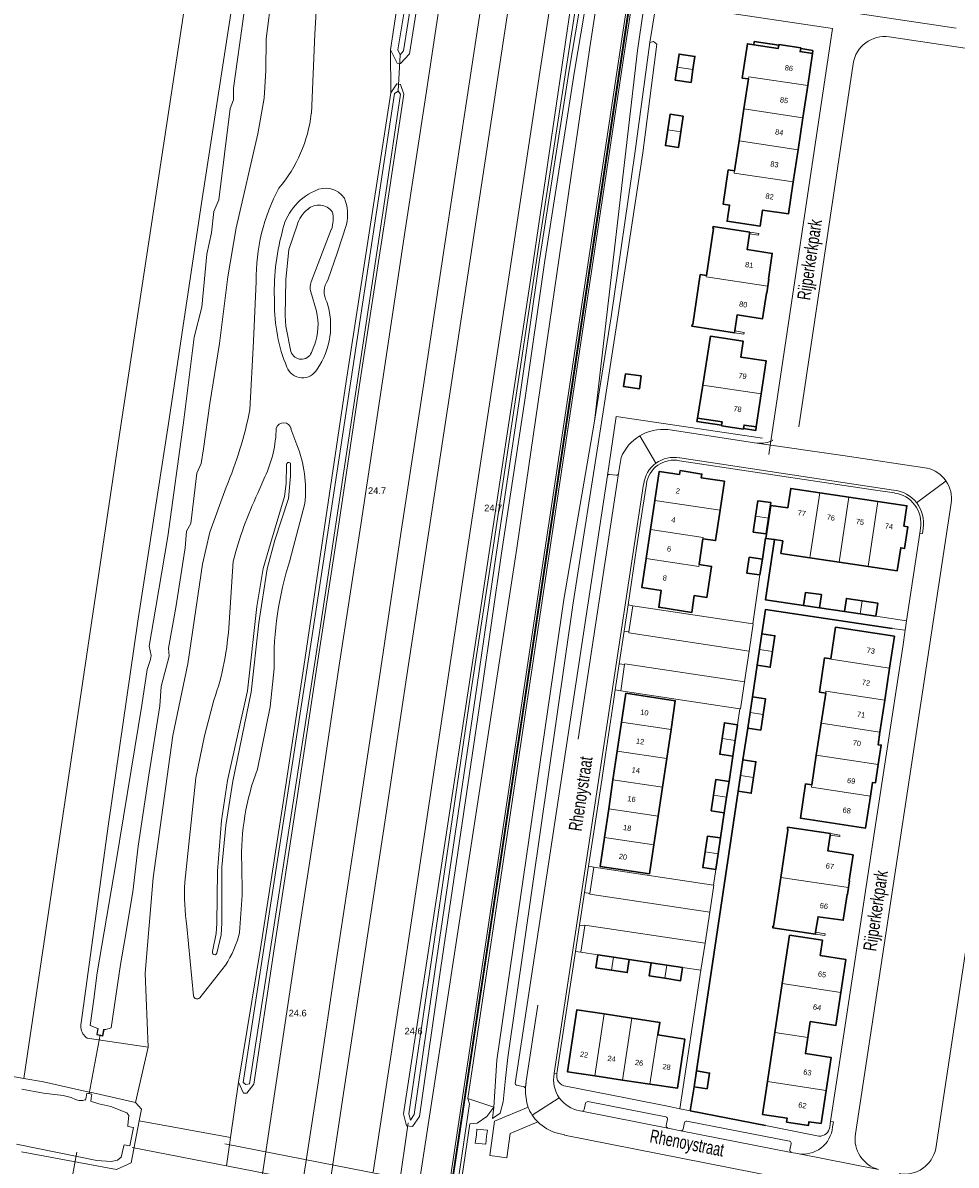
# Model space of a CAD drawing. Header units: metres. Extents: x 120324 to 133000, y 395500 to 402438.
# Tile 47 of 95: x 126248 to 126424, y 399653 to 399868. Entities that reach past the tile are written whole.
import ezdxf

# ---------------------------------------------------------------- set-up
doc = ezdxf.new("R2010")
doc.units = ezdxf.units.M
doc.linetypes.add('DGN1', pattern=[76.057638, 0, -76.057638])
doc.linetypes.add('DGN2', pattern=[101.410184, 50.705092, -50.705092])
for name, color, linetype, lineweight, true_color in [('gg-afsc-erfafscheiding', 7, 'Continuous', 0, 0x00ff32), ('gg-afsc-geluidsscherm', 7, 'Continuous', 13, 0x967800), ('gg-afsc-hekwerk', 7, 'Continuous', 30, 0x00d228), ('gg-afsc-muur', 7, 'Continuous', 13, 0xffc800), ('gg-bbg-lage trafo', 7, 'Continuous', 13, 0xff5000), ('gg-bbg-tussenscheiding', 7, 'Continuous', 0, 0x967800), ('gg-knt-BGT kruinlijn', 7, 'Continuous', 0, 0x787878), ('gg-kntw-bovenkant insteek waterloop', 7, 'Continuous', 0, 0xa0a0ff), ('gg-kntw-waterlijn', 7, 'Continuous', 0, 0xaaebff), ('gg-kwrk-duiker nz buis', 7, 'DGN2', 0, 0x969696), ('gg-kwrk-duiker nz vlak', 7, 'DGN2', 0, 0x969696), ('gg-kwrk-uitstroombak niveau min 01', 7, 'Continuous', 0, 0x477c96), ('gt-grn-groengrens', 7, 'Continuous', 0, 0x96c800), ('gt-grn-weggrens', 7, 'Continuous', 0, 0x787878), ('gx-grn-maaiveld', 7, 'Continuous', 0, 0xb88d57)]:
    doc.layers.add(name, color=color, linetype=linetype, lineweight=lineweight, true_color=true_color)
for name, color, linetype, lineweight in [('gg-anno-huisnummerreeks BGT', 7, 'Continuous', 13), ('gg-anno-openbare ruimte label', 7, 'Continuous', 13), ('gg-bbg-bijgebouw', 1, 'Continuous', 30), ('gg-bbg-hoofdgebouw', 1, 'Continuous', 30), ('gg-bbg-onder overbouw', 1, 'Continuous', 30), ('gg-bbg-pand overbouw', 1, 'DGN2', 30), ('gg-knt-bovenkant onderkant talud', 7, 'Continuous', 0), ('gg-knt-plantopografie kant verharding', 6, 'Continuous', 0), ('gg-knt-verharding', 7, 'Continuous', 0), ('gg-knt-verharding nz', 7, 'DGN2', 0), ('gt-anno-nummer hm paal', 7, 'Continuous', 0), ('gt-grn-vlakafsluiter', 6, 'DGN1', 0)]:
    doc.layers.add(name, color=color, linetype=linetype, lineweight=lineweight)
doc.styles.add('StyleArial', font='arial.ttf')

msp = doc.modelspace()

# ---------------------------------------------------------------- linework, layer by layer
at = {"layer": 'gg-afsc-erfafscheiding'}
for p, q in [((126362.4, 399758.48), (126363.3, 399758.33)), ((126359.97, 399742.46), (126361.03, 399742.31)), ((126354.93, 399709.21), (126355.93, 399709.05)), ((126353.5, 399693.02), (126352.49, 399693.17))]:
    msp.add_line(p, q, dxfattribs=at)
at = {"layer": 'gg-afsc-geluidsscherm', "flags": 128}
for points in [[(126433.52, 399396.19), (126294.27, 399417.89), (126294.31, 399418.57), (126384.69, 400018.49), (126392.39, 400081.87), (126401.39, 400173.18), (126405.81, 400237.07), (126415.18, 400254.39), (126416.93, 400270.19), (126421.51, 400378.06), (126422.45, 400394.05), (126423.96, 400411.15), (126518.09, 400411.48), (126520.28, 400409.53)], [(126433.52, 399396.19), (126433.54, 399396.34), (126294.44, 399418.02), (126294.46, 399418.55), (126384.84, 400018.47), (126392.54, 400081.86), (126401.54, 400173.16), (126405.96, 400237.06), (126415.32, 400254.32), (126417.08, 400270.17), (126421.65, 400378.05), (126422.6, 400394.04), (126424.1, 400410.99), (126518.09, 400411.33), (126520.28, 400409.37)]]:
    msp.add_lwpolyline(points, dxfattribs=at)
at = {"layer": 'gg-afsc-hekwerk'}
for p, q in [((126403.21, 399757.25), (126398.48, 399757.95)), ((126385.86, 399741.16), (126386.76, 399747.12)), ((126384.06, 399729.29), (126384.96, 399735.23)), ((126382.14, 399729.98), (126381.44, 399725.23)), ((126383.16, 399723.35), (126375.28, 399670.62)), ((126380.55, 399719.3), (126379.84, 399714.55)), ((126366.76, 399691.02), (126362.62, 399691.63)), ((126374.85, 399667.65), (126374.14, 399663.1)), ((126374.14, 399663.1), (126388.34, 399660.34))]:
    msp.add_line(p, q, dxfattribs=at)
at = {"layer": 'gg-afsc-hekwerk', "flags": 128}
for points in [[(126388.4, 399771.05), (126388.3, 399771.07), (126387.73, 399767.13)], [(126395.5, 399758.41), (126388.33, 399759.45), (126390.05, 399770.8)], [(126387.65, 399753.05), (126388.34, 399757.65), (126412.2, 399754.05)]]:
    msp.add_lwpolyline(points, dxfattribs=at)
at = {"layer": 'gg-afsc-muur', "flags": 128}
for points in [[(126385.35, 399828.79), (126387.04, 399828.53), (126387, 399828.22), (126385.3, 399828.48)], [(126382.49, 399809.83), (126384.24, 399809.57), (126384.29, 399809.89), (126382.55, 399810.17)], [(126400.59, 399715.38), (126402.37, 399715.11), (126402.33, 399714.8), (126400.54, 399715.06)], [(126397.74, 399696.44), (126399.52, 399696.18), (126399.56, 399696.48), (126397.78, 399696.76)]]:
    msp.add_lwpolyline(points, dxfattribs=at)
at = {"layer": 'gg-bbg-bijgebouw'}
for p, q in [((126374.27, 399857.02), (126374.64, 399859.47)), ((126371.88, 399844.74), (126372.32, 399847.69)), ((126385.99, 399772.24), (126386.44, 399775.2)), ((126387.28, 399764.14), (126387.73, 399767.13)), ((126384.83, 399764.49), (126387.28, 399764.14)), ((126398.48, 399757.95), (126395.5, 399758.41)), ((126403.21, 399757.25), (126406.18, 399756.8)), ((126409.14, 399756.36), (126406.18, 399756.8)), ((126387.2, 399750.09), (126387.65, 399753.05)), ((126387.2, 399750.09), (126386.76, 399747.12)), ((126385.41, 399738.2), (126385.86, 399741.16)), ((126385.41, 399738.2), (126384.96, 399735.23)), ((126382.59, 399732.94), (126383.03, 399735.91)), ((126382.59, 399732.94), (126382.14, 399729.98)), ((126383.61, 399726.32), (126384.06, 399729.29)), ((126383.61, 399726.32), (126383.16, 399723.35)), ((126380.99, 399722.27), (126381.44, 399725.23)), ((126380.99, 399722.27), (126380.55, 399719.3)), ((126379.4, 399711.59), (126379.84, 399714.55)), ((126378.95, 399708.63), (126379.4, 399711.59)), ((126359.65, 399692.08), (126356.69, 399692.53)), ((126359.65, 399692.08), (126362.62, 399691.63)), ((126369.73, 399690.56), (126366.76, 399691.02)), ((126369.73, 399690.56), (126372.69, 399690.1)), ((126374.85, 399667.65), (126375.28, 399670.62)), ((126377.3, 399667.26), (126374.85, 399667.65))]:
    msp.add_line(p, q, dxfattribs=at)
at = {"layer": 'gg-bbg-bijgebouw', "flags": 128}
for points in [[(126374.64, 399859.47), (126375.01, 399861.92), (126372.03, 399862.37), (126371.66, 399859.92)], [(126371.66, 399859.92), (126371.29, 399857.46), (126374.27, 399857.02)], [(126372.32, 399847.69), (126372.76, 399850.65), (126370.31, 399851.02), (126369.87, 399848.06)], [(126369.87, 399848.06), (126369.43, 399845.11), (126371.88, 399844.74)], [(126364.89, 399801.67), (126364.52, 399799.23), (126361.54, 399799.66), (126361.91, 399802.1), (126364.89, 399801.67)], [(126386.44, 399775.2), (126386.89, 399778.15), (126389.33, 399777.8), (126388.88, 399774.84)], [(126388.88, 399774.84), (126388.43, 399771.87), (126385.99, 399772.24)], [(126387.73, 399767.13), (126385.26, 399767.48), (126384.83, 399764.49)], [(126395.5, 399758.41), (126395.89, 399760.86), (126398.87, 399760.43), (126398.48, 399757.95)], [(126406.55, 399759.28), (126403.58, 399759.73), (126403.21, 399757.25)], [(126406.55, 399759.28), (126409.51, 399758.84), (126409.14, 399756.36)], [(126387.65, 399753.05), (126390.1, 399752.69), (126389.66, 399749.72)], [(126386.76, 399747.12), (126389.21, 399746.75), (126389.66, 399749.72)], [(126385.86, 399741.16), (126388.31, 399740.79), (126387.86, 399737.83)], [(126383.03, 399735.91), (126380.57, 399736.28), (126380.12, 399733.31)], [(126384.96, 399735.23), (126387.41, 399734.86), (126387.86, 399737.83)], [(126382.14, 399729.98), (126379.68, 399730.35), (126380.12, 399733.31)], [(126384.06, 399729.29), (126386.51, 399728.92), (126386.07, 399725.95)], [(126381.44, 399725.23), (126378.98, 399725.6), (126378.53, 399722.64)], [(126383.16, 399723.35), (126385.62, 399722.98), (126386.07, 399725.95)], [(126380.55, 399719.3), (126378.09, 399719.67), (126378.53, 399722.64)], [(126379.84, 399714.55), (126377.38, 399714.92), (126376.93, 399711.96)], [(126376.93, 399711.96), (126376.49, 399708.99), (126378.95, 399708.63)], [(126356.69, 399692.53), (126356.32, 399690.08), (126359.29, 399689.63)], [(126362.62, 399691.63), (126362.25, 399689.18), (126359.29, 399689.63)], [(126366.76, 399691.02), (126366.38, 399688.55), (126369.35, 399688.09)], [(126372.69, 399690.1), (126372.31, 399687.64), (126369.35, 399688.09)], [(126375.28, 399670.62), (126377.77, 399670.22), (126377.3, 399667.26)]]:
    msp.add_lwpolyline(points, dxfattribs=at)
at = {"layer": 'gg-bbg-hoofdgebouw'}
for p, q in [((126396.28, 399856.41), (126397.19, 399862.47)), ((126385.1, 399857.67), (126384.26, 399852.03)), ((126395.37, 399850.36), (126396.28, 399856.41)), ((126384.26, 399852.03), (126383.34, 399845.98)), ((126394.46, 399844.31), (126395.37, 399850.36)), ((126383.34, 399845.98), (126382.5, 399840.35)), ((126393.55, 399838.26), (126394.46, 399844.31)), ((126385.3, 399828.48), (126385.35, 399828.79)), ((126382.55, 399810.17), (126382.49, 399809.83)), ((126375.49, 399793.72), (126376.47, 399799.93)), ((126387.53, 399798.27), (126386.59, 399792.05)), ((126404.04, 399778.83), (126398.55, 399779.65)), ((126366.64, 399772.71), (126367.46, 399778.19)), ((126409.52, 399778), (126404.04, 399778.83)), ((126365.82, 399767.24), (126366.64, 399772.71)), ((126375.79, 399766.12), (126376.52, 399770.96)), ((126388.4, 399771.05), (126390.05, 399770.8)), ((126396.71, 399767.39), (126402.19, 399766.56)), ((126402.19, 399766.56), (126407.67, 399765.73)), ((126410.82, 399740.55), (126411.73, 399746.58)), ((126398.82, 399736.19), (126399.68, 399741.84)), ((126409.91, 399734.52), (126410.82, 399740.55)), ((126360.36, 399730.95), (126361.17, 399736.39)), ((126397.91, 399730.16), (126398.82, 399736.19)), ((126369.68, 399729.54), (126370.5, 399734.98)), ((126359.55, 399725.51), (126360.36, 399730.95)), ((126397.07, 399724.57), (126397.91, 399730.16)), ((126368.87, 399724.1), (126369.68, 399729.54)), ((126358.74, 399720.07), (126359.55, 399725.51)), ((126368.05, 399718.67), (126368.87, 399724.1)), ((126357.93, 399714.63), (126358.74, 399720.07)), ((126367.24, 399713.23), (126368.05, 399718.67)), ((126400.54, 399715.06), (126400.59, 399715.38)), ((126397.78, 399696.76), (126397.74, 399696.44)), ((126390.09, 399677.85), (126391.49, 399687.1)), ((126363.09, 399680.58), (126357.9, 399681.36)), ((126388.7, 399668.6), (126390.09, 399677.85)), ((126356.15, 399669.68), (126361.34, 399668.91)), ((126361.34, 399668.91), (126366.52, 399668.13))]:
    msp.add_line(p, q, dxfattribs=at)
at = {"layer": 'gg-bbg-hoofdgebouw', "flags": 128}
for points in [[(126386.09, 399864.13), (126384.9, 399864.3), (126383.92, 399857.85), (126385.1, 399857.67)], [(126394.96, 399863.43), (126394.98, 399863.55), (126390.84, 399864.16), (126390.83, 399864.07)], [(126382.5, 399840.35), (126381.3, 399840.51), (126380.35, 399834.06), (126381.55, 399833.88), (126381.08, 399830.85), (126387.32, 399829.92), (126387.78, 399832.94), (126392.64, 399832.21), (126393.55, 399838.26)], [(126385.35, 399828.79), (126378.44, 399829.83), (126378.4, 399829.52), (126378.52, 399829.49), (126377.18, 399820.6)], [(126385.3, 399828.48), (126384.87, 399825.5), (126389.61, 399824.78), (126388.9, 399819.91), (126388.96, 399819.9), (126388.76, 399818.6)], [(126377.18, 399820.6), (126376, 399820.77), (126374.61, 399811.34), (126374.5, 399811.35), (126374.45, 399811.04), (126382.49, 399809.83)], [(126388.76, 399818.6), (126388.56, 399817.3), (126388.49, 399817.31), (126387.77, 399812.44), (126382.96, 399813.18), (126382.55, 399810.17)], [(126376.47, 399799.93), (126377.93, 399809.17), (126384.1, 399808.24), (126383.66, 399805.22), (126388.46, 399804.5), (126387.53, 399798.27)], [(126380.05, 399792.41), (126380.04, 399792.28), (126384.16, 399791.66), (126384.17, 399791.76)], [(126367.46, 399778.19), (126368.29, 399783.66), (126372.09, 399783.09), (126372.2, 399783.84), (126376.32, 399783.18), (126376.21, 399782.45), (126380.56, 399781.8), (126379.75, 399776.34)], [(126398.55, 399779.65), (126393.07, 399780.47), (126392.52, 399776.8), (126389.34, 399777.27), (126388.4, 399771.05)], [(126407.67, 399765.73), (126413.14, 399764.9), (126413.84, 399769.26), (126414.57, 399769.15), (126415.16, 399773.24), (126414.43, 399773.35), (126415, 399777.18), (126409.52, 399778)], [(126376.52, 399770.96), (126378.89, 399770.63), (126379.75, 399776.34)], [(126390.05, 399770.8), (126391.59, 399770.56), (126391.24, 399768.22), (126396.71, 399767.39)], [(126375.79, 399766.12), (126378.15, 399765.76), (126377.27, 399759.9), (126374.89, 399760.24), (126374.42, 399757.08), (126368.17, 399758.04), (126368.66, 399761.2), (126365, 399761.76), (126365.82, 399767.24)], [(126411.73, 399746.58), (126412.64, 399752.6), (126401.54, 399754.27), (126400.64, 399748.31)], [(126400.64, 399748.31), (126399.47, 399748.49), (126398.51, 399742.03), (126399.68, 399741.84)], [(126370.5, 399734.98), (126371.31, 399740.42), (126361.98, 399741.83), (126361.17, 399736.39)], [(126409.91, 399734.52), (126409.56, 399732.14), (126410.16, 399732.05), (126409.6, 399728.4)], [(126409.6, 399728.4), (126409.08, 399724.95), (126408.51, 399725.04), (126408.11, 399722.46)], [(126408.11, 399722.46), (126407.19, 399716.43), (126394.93, 399718.26), (126395.88, 399724.74), (126397.07, 399724.57)], [(126367.24, 399713.23), (126366.42, 399707.79), (126357.12, 399709.19), (126357.93, 399714.63)], [(126400.59, 399715.38), (126392.5, 399716.58), (126392.45, 399716.27), (126392.56, 399716.26), (126392.53, 399716.03), (126391.2, 399707.1)], [(126400.54, 399715.06), (126400.09, 399712.1), (126404.84, 399711.36), (126404.11, 399706.5), (126404.15, 399706.49), (126403.96, 399705.19)], [(126397.74, 399696.44), (126389.68, 399697.62), (126389.73, 399697.94), (126389.84, 399697.92), (126391.2, 399707.1)], [(126397.78, 399696.76), (126398.23, 399699.71), (126402.99, 399699.03), (126403.71, 399703.9), (126403.76, 399703.89), (126403.96, 399705.19)], [(126391.49, 399687.1), (126392.86, 399696.22), (126399.07, 399695.31), (126398.64, 399692.4), (126403.46, 399691.66), (126402.53, 399685.44)], [(126402.53, 399685.44), (126401.6, 399679.22), (126396.77, 399679.94), (126396.32, 399676.92)], [(126357.9, 399681.36), (126352.71, 399682.14), (126350.96, 399670.46), (126356.15, 399669.68)], [(126368.03, 399677.41), (126368.39, 399679.78), (126363.09, 399680.58)], [(126366.52, 399668.13), (126371.71, 399667.35), (126373.1, 399676.62), (126368.03, 399677.41)], [(126399.76, 399666.94), (126400.71, 399673.15), (126395.86, 399673.9), (126396.32, 399676.92)], [(126399.76, 399666.94), (126398.82, 399660.73), (126396.52, 399661.05), (126396.42, 399660.33), (126392.3, 399660.97), (126392.41, 399661.7), (126387.76, 399662.41), (126388.7, 399668.6)]]:
    msp.add_lwpolyline(points, dxfattribs=at)
at = {"layer": 'gg-bbg-lage trafo', "flags": 128}
msp.add_lwpolyline([(126333.54, 399657.01), (126333.77, 399658.57), (126333.84, 399659.67), (126335.87, 399659.44), (126335.68, 399658.35), (126335.56, 399656.79), (126333.54, 399657.01)], dxfattribs=at)
at = {"layer": 'gg-bbg-onder overbouw', "flags": 128}
for points in [[(126390.83, 399864.07), (126390.74, 399863.43), (126386.09, 399864.13)], [(126397.19, 399862.47), (126394.86, 399862.82), (126394.96, 399863.43)], [(126375.49, 399793.72), (126380.14, 399793.01), (126380.05, 399792.41)], [(126386.59, 399792.05), (126384.27, 399792.39), (126384.17, 399791.76)]]:
    msp.add_lwpolyline(points, dxfattribs=at)
at = {"layer": 'gg-bbg-pand overbouw', "flags": 128}
for points in [[(126386.09, 399864.13), (126386.19, 399864.72), (126390.83, 399864.07)], [(126397.19, 399862.47), (126397.28, 399863.06), (126394.96, 399863.43)], [(126375.49, 399793.72), (126375.39, 399793.08), (126380.05, 399792.41)], [(126386.59, 399792.05), (126386.5, 399791.41), (126384.17, 399791.76)]]:
    msp.add_lwpolyline(points, dxfattribs=at)
at = {"layer": 'gg-bbg-tussenscheiding'}
for p, q in [((126371.66, 399859.92), (126374.64, 399859.47)), ((126395.37, 399850.36), (126384.26, 399852.03)), ((126369.87, 399848.06), (126372.32, 399847.69)), ((126394.46, 399844.31), (126383.34, 399845.98)), ((126387.53, 399798.27), (126376.47, 399799.93)), ((126398.55, 399779.65), (126396.71, 399767.39)), ((126367.46, 399778.19), (126379.75, 399776.34)), ((126404.04, 399778.83), (126402.19, 399766.56)), ((126409.52, 399778), (126407.67, 399765.73)), ((126386.44, 399775.2), (126388.88, 399774.84)), ((126406.18, 399756.8), (126406.55, 399759.28)), ((126387.2, 399750.09), (126389.66, 399749.72)), ((126361.17, 399736.39), (126370.5, 399734.98)), ((126385.41, 399738.2), (126387.86, 399737.83)), ((126409.91, 399734.52), (126398.82, 399736.19)), ((126380.12, 399733.31), (126382.59, 399732.94)), ((126360.36, 399730.95), (126369.68, 399729.54)), ((126409.6, 399728.4), (126397.91, 399730.16)), ((126359.55, 399725.51), (126368.87, 399724.1)), ((126383.61, 399726.32), (126386.07, 399725.95)), ((126378.53, 399722.64), (126380.99, 399722.27)), ((126358.74, 399720.07), (126368.05, 399718.67)), ((126357.93, 399714.63), (126367.24, 399713.23)), ((126376.93, 399711.96), (126379.4, 399711.59)), ((126403.96, 399705.19), (126391.2, 399707.1)), ((126359.29, 399689.63), (126359.65, 399692.08)), ((126369.35, 399688.09), (126369.73, 399690.56)), ((126402.53, 399685.44), (126391.49, 399687.1)), ((126356.15, 399669.68), (126357.9, 399681.36)), ((126361.34, 399668.91), (126363.09, 399680.58)), ((126396.32, 399676.92), (126390.09, 399677.85)), ((126399.76, 399666.94), (126388.7, 399668.6))]:
    msp.add_line(p, q, dxfattribs=at)
at = {"layer": 'gg-bbg-tussenscheiding', "flags": 128}
for points in [[(126396.28, 399856.41), (126385.17, 399858.09), (126385.1, 399857.67)], [(126393.55, 399838.26), (126382.43, 399839.93), (126382.5, 399840.35)], [(126388.76, 399818.6), (126377.14, 399820.35), (126377.18, 399820.6)], [(126366.64, 399772.71), (126376.56, 399771.22), (126376.52, 399770.96)], [(126365.82, 399767.24), (126375.73, 399765.75), (126375.79, 399766.12)], [(126411.73, 399746.58), (126400.63, 399748.25), (126400.64, 399748.31)], [(126410.82, 399740.55), (126399.73, 399742.22), (126399.68, 399741.84)], [(126408.11, 399722.46), (126397, 399724.13), (126397.07, 399724.57)], [(126366.52, 399668.13), (126367.92, 399677.43), (126368.03, 399677.41)]]:
    msp.add_lwpolyline(points, dxfattribs=at)
at = {"layer": 'gg-knt-BGT kruinlijn', "flags": 128}
for points in [[(126327.85, 399643.47), (126345.99, 399764.26), (126377.21, 399971.2), (126384.17, 400018.6), (126391.6, 400079.17), (126401.01, 400171.97), (126405.27, 400237.08), (126405.84, 400239.45)], [(126397.51, 400125.16), (126394.98, 400098.8), (126384.91, 400016.96), (126372.96, 399936.14), (126361.72, 399862.81), (126350.89, 399790.82), (126334.29, 399679.75), (126332.17, 399665.42)], [(126297.95, 399784.94), (126297.87, 399781.36), (126297.6, 399778.97), (126294.91, 399770.05), (126293.56, 399765.39), (126292.37, 399758.19), (126290.6, 399742.32), (126286.85, 399725.36), (126285.72, 399717.85), (126284.95, 399708.27), (126284.78, 399698.42), (126284.71, 399696.55), (126284.01, 399693.15)], [(126284.83, 399692.82), (126285.61, 399696.29), (126285.74, 399698.48), (126285.78, 399709.05), (126286.53, 399716.93), (126287.81, 399725.28), (126291.3, 399742.07), (126292.76, 399755.09), (126294.29, 399765.31), (126295.74, 399770.7), (126298.33, 399778.58), (126298.73, 399782.79), (126298.71, 399785.22)], [(126332.17, 399665.42), (126332.51, 399664.4), (126327, 399627.41)]]:
    msp.add_lwpolyline(points, dxfattribs=at)
at = {"layer": 'gg-knt-BGT kruinlijn'}
for centre, radius, start, end in [((126298.39, 399784.92), 0.443, 44.0238, 176.9066), ((126284.42, 399692.98), 0.445, 157.221, 338.5303)]:
    msp.add_arc(centre, radius, start, end, dxfattribs=at)
at = {"layer": 'gg-knt-bovenkant onderkant talud'}
for p, q in [((126298.8, 399791.72), (126299.9, 399788.7)), ((126292.55, 399779.58), (126293.88, 399782.62)), ((126301.41, 399777.6), (126298.6, 399766.84)), ((126287.11, 399755.12), (126287.9, 399766.73)), ((126280.41, 399684.78), (126279.14, 399697.86)), ((126281.59, 399684.42), (126286.43, 399690.55))]:
    msp.add_line(p, q, dxfattribs=at)
at = {"layer": 'gg-knt-bovenkant onderkant talud', "flags": 128}
for points in [[(126321.79, 399641.66), (126324.83, 399661.28), (126341.38, 399769.19), (126355.15, 399863.61), (126371.99, 399972.89), (126378.99, 400019.75), (126385.65, 400077.47), (126395.49, 400171.21), (126398.48, 400218.68), (126399.2, 400237.18), (126399.85, 400244.88), (126401.07, 400247.39), (126403.95, 400253.41), (126406.57, 400258.3), (126407.85, 400260.61), (126408.11, 400271.65), (126414, 400375.4), (126416.29, 400410.56)], [(126375.41, 399931.03), (126376.63, 399930.35), (126376.98, 399928.83), (126366.5, 399864.55)], [(126292.46, 399727.54), (126294.89, 399739.26), (126295.62, 399746.48)], [(126278.76, 399706.2), (126280.87, 399725.86), (126281.65, 399729.84), (126282.49, 399733.79), (126284.26, 399740.51)], [(126289.1, 399696.75), (126289.61, 399703.79), (126289.5, 399709.68)], [(126337.05, 399663.77), (126335.76, 399662), (126333.92, 399660.77), (126332.52, 399660.67), (126328.5, 399633.37), (126331.08, 399632.61), (126332.34, 399631), (126332.35, 399628.51), (126331.69, 399624.36), (126326.82, 399591.24)]]:
    msp.add_lwpolyline(points, dxfattribs=at)
at = {"layer": 'gg-knt-bovenkant onderkant talud'}
for centre, radius, start, end in [((126297.4, 399791.41), 1.44, 12.7459, 162.2624), ((126272.3, 399792.5), 23.74, 335.413, 358.4172), ((126278.56, 399780.16), 22.99, 353.6138, 21.8041), ((126354.95, 399749.7), 69.18, 154.4148, 165.7466), ((126355.64, 399748.07), 60.04, 161.7841, 181.517), ((126235.27, 399757.66), 51.9, 340.7038, 357.2044), ((126336.17, 399711.11), 46.69, 159.3994, 181.7529), ((126326.16, 399704.17), 47.45, 177.5414, 187.6444), ((126269.96, 399701.31), 19.67, 326.8413, 346.5988), ((126281.09, 399684.87), 0.68, 187.7302, 317.9277)]:
    msp.add_arc(centre, radius, start, end, dxfattribs=at)
at = {"layer": 'gg-knt-plantopografie kant verharding'}
for p, q in [((126377.29, 399870.72), (126400.99, 399867.17)), ((126424.29, 399867.24), (126401.52, 399870.65)), ((126400.99, 399867.17), (126388.96, 399786.86)), ((126411.68, 399865.59), (126427.23, 399863.26)), ((126394.59, 399792.08), (126404.86, 399860.55))]:
    msp.add_line(p, q, dxfattribs=at)
msp.add_arc((126410.79, 399859.66), 6, 81.4867, 171.4617, dxfattribs=at)
at = {"layer": 'gg-knt-verharding'}
for p, q in [((126324.23, 399854.58), (126328.97, 399885.77)), ((126386.71, 399789.02), (126369.88, 399791.56)), ((126361.07, 399786.28), (126360.62, 399783.28)), ((126412.47, 399780.15), (126372.13, 399786.21)), ((126402.9, 399786.7), (126418.79, 399784.27)), ((126358.52, 399782.88), (126341.1, 399668.24)), ((126360.15, 399782.94), (126358.86, 399783.1)), ((126365.33, 399781.24), (126348.47, 399670.19)), ((126423.34, 399777.7), (126405.3, 399658.74)), ((126417.42, 399772.02), (126417.56, 399772.95)), ((126417.91, 399771.95), (126418.05, 399772.93)), ((126414.93, 399755.5), (126417.42, 399772.02)), ((126385.91, 399754.93), (126387.28, 399764.14)), ((126362.4, 399758.48), (126361.65, 399753.55)), ((126362.52, 399753.4), (126363.3, 399758.33)), ((126363.3, 399758.33), (126385.91, 399754.93)), ((126409.14, 399756.36), (126414.93, 399755.5)), ((126361.65, 399753.55), (126360.72, 399747.38)), ((126361.65, 399753.55), (126362.52, 399753.4)), ((126414.66, 399753.72), (126412.2, 399754.05)), ((126360.72, 399747.38), (126359.97, 399742.46)), ((126360.72, 399747.38), (126361.75, 399747.25)), ((126361.75, 399747.25), (126361.03, 399742.31)), ((126361.03, 399742.31), (126383.48, 399738.91)), ((126383.48, 399738.91), (126383.03, 399735.91)), ((126420.45, 399656), (126430.76, 399724.45)), ((126354.93, 399709.21), (126354.18, 399704.26)), ((126355.16, 399704.1), (126355.93, 399709.05)), ((126355.93, 399709.05), (126378.48, 399705.65)), ((126378.48, 399705.65), (126378.95, 399708.63)), ((126354.18, 399704.26), (126353.26, 399698.13)), ((126354.18, 399704.26), (126355.16, 399704.1)), ((126353.26, 399698.13), (126352.49, 399693.17)), ((126354.23, 399697.99), (126353.26, 399698.13)), ((126353.5, 399693.02), (126354.23, 399697.99)), ((126352.49, 399693.17), (126348.98, 399670.12)), ((126356.69, 399692.53), (126353.5, 399693.02)), ((126376.1, 399689.61), (126372.19, 399663.48)), ((126372.69, 399690.1), (126376.1, 399689.61)), ((126348.47, 399670.19), (126348.45, 399670.08)), ((126353.28, 399663.09), (126353.69, 399663.02)), ((126354.11, 399663.36), (126354.35, 399664.56)), ((126354.81, 399664.85), (126369.53, 399661.95)), ((126369.84, 399661.51), (126369.6, 399660.33)), ((126372.8, 399659.67), (126373.04, 399660.87)), ((126373.49, 399661.18), (126392.88, 399657.38)), ((126400.45, 399660.05), (126400.61, 399661.12)), ((126400.98, 399660.06), (126401.12, 399661.04)), ((126369.89, 399659.86), (126372.35, 399659.35)), ((126388.34, 399660.34), (126398.38, 399658.35)), ((126393.17, 399656.94), (126392.94, 399655.74)), ((126393.19, 399655.27), (126394.36, 399655.03)), ((126306.07, 399649.02), (126306.67, 399652.93)), ((126306.67, 399652.93), (126306.68, 399653.03))]:
    msp.add_line(p, q, dxfattribs=at)
at = {"layer": 'gg-knt-verharding', "flags": 128}
for points in [[(126367.41, 400062.71), (126364.32, 400037.88), (126361.17, 400013.8), (126357.83, 399990.06), (126353.28, 399959.93), (126347.87, 399924.53), (126341.91, 399884.96), (126328.84, 399798.71), (126320.56, 399744.35), (126316.65, 399718.33), (126308.84, 399667.24), (126306.68, 399653.03)], [(126375.09, 400061.83), (126371.99, 400036.99), (126368.9, 400013.21), (126365.24, 399987.42), (126360.95, 399959.25), (126355.62, 399923.87), (126349.5, 399883.53), (126345.75, 399858.98), (126340.49, 399824.03), (126332.18, 399769.5), (126320.27, 399690.66), (126316.38, 399665.18), (126314.31, 399651.56)], [(126362.34, 400063.26), (126359.32, 400038.97), (126356.1, 400014.66), (126352.79, 399991.04), (126348.17, 399960.24), (126342.88, 399925.33), (126331.92, 399853.41)], [(126281.27, 399569.21), (126281.05, 399569.25), (126283.73, 399587.86), (126287.91, 399615.01), (126291.46, 399638.18), (126299.73, 399693.11), (126303.93, 399720.4), (126307.85, 399746.67), (126311.95, 399773.59), (126316.06, 399800.69), (126320.37, 399829.19), (126324.23, 399854.58)], [(126331.92, 399853.41), (126327.95, 399827.37), (126323.8, 399799.86), (126319.55, 399771.96), (126315.49, 399744.89), (126311.52, 399718.81), (126307.36, 399691.66), (126303.9, 399668.39), (126299.08, 399637.02), (126295.47, 399613.06), (126291.55, 399586.92), (126288.7, 399568.19), (126288.48, 399568.23)], [(126387.77, 399789.96), (126360.15, 399794.05), (126358.52, 399782.88)], [(126372.11, 399785.67), (126400.67, 399781.39), (126408.64, 399780.22), (126412.64, 399779.6)], [(126365.86, 399781.27), (126365.21, 399776.95), (126364.01, 399769.17), (126362.4, 399758.48)], [(126400.61, 399661.12), (126402.11, 399670.95), (126404.93, 399689.63), (126409.23, 399717.82), (126411.04, 399729.75), (126414.21, 399750.58), (126414.66, 399753.72)], [(126359.97, 399742.46), (126359.65, 399740.27), (126358.11, 399730.22), (126357.48, 399725.92), (126356.48, 399719.36), (126354.93, 399709.21)], [(126341.33, 399667.91), (126342.25, 399667.73), (126342.67, 399667.66)], [(126372.19, 399663.48), (126370.46, 399663.83), (126361.93, 399665.52), (126350.68, 399667.73)], [(126343.55, 399663.76), (126337.18, 399661.14), (126336.31, 399654.69), (126339.52, 399654.24), (126340.16, 399658.85), (126345.38, 399661.01)], [(126349.07, 399658.87), (126350.41, 399658.6), (126350.39, 399658.48), (126412.62, 399646.28)]]:
    msp.add_lwpolyline(points, dxfattribs=at)
at = {"layer": 'gg-knt-verharding'}
for centre, radius, start, end in [((126369.02, 399783), 8.6, 120.9121, 157.6143), ((126369.02, 399783), 8.6, 84.2117, 120.9079), ((126387.39, 399794.16), 5.19, 262.4875, 296.8126), ((126371.02, 399780.58), 5.21, 77.9549, 172.3988), ((126371.03, 399780.58), 5.73, 78.9536, 126.1771), ((126371.03, 399780.58), 5.73, 126.1354, 173.3751), ((126417.61, 399778.6), 5.79, 34.688, 78.323), ((126358.81, 399782.82), 0.293, 80.7427, 166.5577), ((126360.21, 399783.36), 0.422, 262.1764, 349.8784), ((126417.61, 399778.6), 5.79, 351.0049, 34.6414), ((126411.93, 399773.96), 6.21, 37.6905, 84.9692), ((126411.91, 399773.91), 5.73, 350.3806, 82.7162), ((126411.93, 399773.96), 6.21, 350.4387, 37.7119), ((126354.34, 399668.98), 5.99, 169.4298, 214.6502), ((126350.91, 399669.69), 1.98, 167.6622, 263.3133), ((126341.41, 399668.21), 0.308, 174.027, 255.4896), ((126342.59, 399667.22), 0.446, 7.5077, 79.396), ((126353.73, 399667.04), 10.7, 178.768, 197.9112), ((126354.34, 399668.98), 5.98, 214.6346, 259.8635), ((126350.51, 399666.4), 7.45, 200.8073, 213.6179), ((126353.7, 399663.43), 0.409, 268.2899, 350.1986), ((126354.9, 399664.21), 0.656, 97.8543, 147.2644), ((126350.5, 399666.41), 7.44, 213.7054, 226.5325), ((126351.57, 399667.44), 8.93, 226.0918, 253.7184), ((126369.49, 399661.59), 0.357, 346.5779, 83.8264), ((126373.41, 399660.81), 0.37, 77.3099, 171.8806), ((126370.01, 399660.26), 0.42, 170.3342, 252.5545), ((126372.39, 399659.78), 0.427, 264.6136, 345.3535), ((126395.38, 399660.56), 5.62, 259.6112, 354.8651), ((126398.55, 399660.24), 1.9, 264.7031, 354.1289), ((126411.13, 399657.77), 5.91, 170.5824, 255.5483), ((126392.79, 399657), 0.388, 351.2707, 75.9269), ((126393.33, 399655.65), 0.398, 166.6441, 250.4392), ((126414.56, 399657.18), 6.01, 260.4924, 348.6715)]:
    msp.add_arc(centre, radius, start, end, dxfattribs=at)
at = {"layer": 'gg-knt-verharding nz'}
for p, q in [((126360.62, 399783.28), (126343.19, 399668.68)), ((126417.91, 399771.95), (126417.42, 399772.02)), ((126414.66, 399753.72), (126414.93, 399755.5)), ((126385.25, 399749.8), (126384.36, 399744.02)), ((126377.84, 399700.53), (126376.97, 399694.7)), ((126376.97, 399694.7), (126376.1, 399689.61)), ((126348.98, 399670.12), (126348.47, 399670.19)), ((126353.69, 399663.02), (126369.89, 399659.86)), ((126401.12, 399661.04), (126400.61, 399661.12)), ((126372.35, 399659.35), (126393.19, 399655.27))]:
    msp.add_line(p, q, dxfattribs=at)
at = {"layer": 'gg-knt-verharding nz', "flags": 128}
for points in [[(126362.52, 399753.4), (126362.51, 399753.26), (126385.25, 399749.8)], [(126385.25, 399749.8), (126386.02, 399754.9), (126385.91, 399754.93)], [(126361.75, 399747.25), (126361.77, 399747.38), (126384.36, 399744.02)], [(126384.36, 399744.02), (126383.6, 399738.9), (126383.48, 399738.91)], [(126355.16, 399704.1), (126355.15, 399703.96), (126377.84, 399700.53)], [(126378.48, 399705.65), (126378.6, 399705.64), (126377.84, 399700.53)], [(126376.97, 399694.7), (126354.24, 399698.12), (126354.23, 399697.99)]]:
    msp.add_lwpolyline(points, dxfattribs=at)
at = {"layer": 'gg-knt-verharding nz'}
msp.add_arc((126355.03, 399666.63), 12.01, 170.1388, 176.9133, dxfattribs=at)
at = {"layer": 'gg-kntw-bovenkant insteek waterloop', "flags": 128}
for points in [[(126323.03, 399662.04), (126321.74, 399660.12), (126320.59, 399660.29), (126320.01, 399662.51), (126332.33, 399743.1), (126336.19, 399768.41), (126344.47, 399823.06), (126353.31, 399883.08), (126359.7, 399923.36), (126365.11, 399959.07), (126369.18, 399986.37), (126372.74, 400012.85), (126375.77, 400035.99), (126379.04, 400062.48), (126382, 400085.38), (126384.83, 400114.55), (126387.16, 400137.91), (126389.72, 400166.13), (126391.77, 400193.94), (126393.76, 400220.61), (126395.59, 400247.46), (126396.7, 400267.43)], [(126317.58, 399863.16), (126318.83, 399860.67), (126319.48, 399860.6), (126321.18, 399862.41), (126325.55, 399890.16), (126330.87, 399925.77), (126336.46, 399962.33), (126341.32, 399993.63), (126344.37, 400016.14), (126347.64, 400040.85), (126350.59, 400064.57), (126353.62, 400089.8), (126355.94, 400111.63), (126355.45, 400112.64), (126353.2, 400112.99), (126352.14, 400111.87)], [(126352.14, 400111.87), (126349.85, 400090.23), (126346.82, 400065.03), (126343.87, 400041.34), (126340.6, 400016.64), (126337.55, 399994.17), (126329.31, 399941.07), (126328.08, 399933.65), (126324.47, 399908.84), (126317.58, 399863.16)], [(126302.64, 399851.15), (126303.29, 399866.1), (126304.77, 399890.57), (126304.46, 399912.16), (126308.43, 399940.1), (126309.93, 399953.52), (126313.15, 399970.84), (126316.74, 399988.59), (126319.86, 400006.49), (126322.69, 400024.57), (126324.44, 400045.77), (126326.04, 400057.57), (126328.37, 400070.79), (126329.37, 400076.96)], [(126323.03, 399662.04), (126327.04, 399690.1), (126334.84, 399742.84), (126338.54, 399768.28), (126342.89, 399797.12), (126346.69, 399823.41), (126352.29, 399859.14), (126356.49, 399884.03), (126360.06, 399908.45), (126363.65, 399932.3), (126367.21, 399956.51), (126370.04, 399973.22), (126373.24, 399995.52), (126376.51, 400018.7), (126379.57, 400041.75), (126382.63, 400066.12), (126383.67, 400073.8)], [(126337.05, 399663.77), (126336.82, 399661.67), (126338.26, 399662.69), (126338.86, 399664.79), (126339.26, 399669.18), (126339.68, 399673.18), (126352.05, 399758.87), (126357.26, 399792.06), (126360.38, 399812.36), (126365.18, 399843.72), (126367.82, 399864.26), (126367.22, 399864.74), (126366.5, 399864.55)], [(126366.5, 399864.55), (126363.66, 399843.6), (126359.18, 399812.84), (126356.04, 399793.17)], [(126317.62, 399855.08), (126318.76, 399856.74), (126319.46, 399856.63), (126320.08, 399854.8), (126316.35, 399830.15), (126311.93, 399801.26), (126307.86, 399774.17), (126303.74, 399747.19), (126299.83, 399721.31), (126295.6, 399693.62), (126291.76, 399668.14), (126290.49, 399666.4), (126289.87, 399666.45), (126288.93, 399668.52)], [(126288.93, 399668.52), (126293.05, 399693.71), (126297.32, 399721.26), (126301.2, 399746.91), (126305.36, 399774.84), (126309.23, 399800.62), (126317.62, 399855.08)], [(126305.77, 399819.76), (126307.6, 399825.03), (126309.3, 399830.23)], [(126292.25, 399819.51), (126291.74, 399808.26), (126291.05, 399795.25)], [(126356.04, 399793.17), (126350.29, 399759.49), (126337.65, 399672.67), (126337.05, 399663.77)], [(126271.83, 399675.11), (126271.3, 399689.05), (126272.77, 399707.05), (126276.48, 399733.88), (126279.32, 399747.4), (126282.12, 399766.17), (126283.5, 399772.19), (126286.58, 399780.7)]]:
    msp.add_lwpolyline(points, dxfattribs=at)
at = {"layer": 'gg-kntw-bovenkant insteek waterloop'}
for centre, radius, start, end in [((126276.21, 399854.28), 26.61, 319.7881, 353.244), ((126327.53, 399820.24), 35.28, 151.4555, 181.1919), ((126307.66, 399826.77), 10.72, 114.2875, 169.1466), ((126305.32, 399832.8), 4.27, 33.8463, 118.8418), ((126300.77, 399831.97), 8.71, 348.4428, 21.5996), ((126337.11, 399817.8), 41.46, 164.6258, 183.1007), ((126308.94, 399817.52), 3.88, 144.7303, 209.116), ((126326.37, 399815.05), 30.67, 179.0658, 202.4645), ((126291.96, 399811.09), 14.32, 325.3425, 18.4555), ((126300.98, 399804.48), 3.16, 201.3073, 330.8981), ((126217.54, 399809.89), 74.95, 337.0812, 348.7388)]:
    msp.add_arc(centre, radius, start, end, dxfattribs=at)
at = {"layer": 'gg-kntw-waterlijn'}
for p, q in [((126306.41, 399829.27), (126302.59, 399819.39)), ((126302.53, 399817.52), (126303.62, 399813.89)), ((126303.24, 399807.51), (126302.66, 399806.08))]:
    msp.add_line(p, q, dxfattribs=at)
at = {"layer": 'gg-kntw-waterlijn', "flags": 128}
for points in [[(126322.07, 399662.41), (126321.35, 399661.33), (126321.03, 399662.56), (126332.95, 399743.21), (126336.81, 399768.53), (126345.45, 399825.53), (126354.29, 399882.93), (126360.68, 399923.21), (126366.1, 399958.92), (126370.17, 399986.23), (126373.73, 400012.72), (126376.76, 400035.86), (126380.04, 400062.35), (126382.26, 400073.98), (126384.14, 400089.12), (126386.6, 400114.4), (126388.85, 400137.71), (126391.4, 400165.95), (126393.75, 400192.66), (126395.38, 400220.46), (126397.2, 400247.7), (126398.16, 400265.14), (126398.39, 400267.1)], [(126396.32, 400215.11), (126394.75, 400190.16), (126392.64, 400165.9), (126390.96, 400143.34), (126388.24, 400118.04), (126385.3, 400093.24), (126381.64, 400066.25), (126378.58, 400041.88), (126375.52, 400018.84), (126372.25, 399995.66), (126369.05, 399973.37), (126366.22, 399956.66), (126362.66, 399932.45), (126359.07, 399908.59), (126355.5, 399884.19), (126351.31, 399859.3), (126345.7, 399823.56), (126341.9, 399797.27), (126337.55, 399768.43), (126333.85, 399742.99), (126326.05, 399690.24), (126322.07, 399662.41)], [(126353.38, 400112.15), (126351.04, 400090.09), (126348.01, 400064.89), (126345.06, 400041.18), (126341.79, 400016.48), (126338.74, 399994), (126331.57, 399947.77), (126331.01, 399943.14), (126330.01, 399936.06), (126328.49, 399925.85), (126326.37, 399912), (126324.93, 399901.7), (126323.02, 399889.65), (126321.67, 399880.61), (126321.25, 399876.82), (126318.93, 399863.15)], [(126318.93, 399863.15), (126319.38, 399862.25), (126320.05, 399862.96), (126324.37, 399890.34), (126329.68, 399925.95), (126331.53, 399938.9), (126334.7, 399955.73), (126339.43, 399989.38), (126340.34, 399995.26), (126342.9, 400014.17), (126346.24, 400038.88), (126349.4, 400064.72), (126352.43, 400089.94), (126354.64, 400111.72)], [(126295.19, 399873.6), (126294.11, 399865.24), (126294.05, 399859.29), (126293.73, 399854.07), (126292.53, 399847.35), (126288.45, 399829.58), (126286.87, 399820.37), (126285.33, 399807.82), (126283.51, 399796.5), (126282.27, 399787.93), (126281.88, 399785.17), (126281.04, 399783.34), (126279.88, 399773.86), (126279.07, 399772.4), (126278.85, 399769.24), (126277.05, 399758), (126275.7, 399750.34), (126275.79, 399748.83), (126274.29, 399743.14), (126274.06, 399739.49), (126272, 399726.38), (126269.96, 399712.99), (126268.97, 399704.39), (126267.46, 399695.38), (126266.61, 399690.68), (126264.85, 399678.76), (126263.85, 399678.41), (126263.53, 399678.41)], [(126289.92, 399869.89), (126287.97, 399855.95), (126287.97, 399853.75), (126287.3, 399852.09), (126285.18, 399834.89), (126284.24, 399832.69), (126283.8, 399828.63), (126282.9, 399824.63), (126281.96, 399814.66), (126280.54, 399808.96), (126278.54, 399792.91), (126275.55, 399771.38), (126273.3, 399758.06), (126272.06, 399750.74), (126272.42, 399748.96), (126272.32, 399748.18), (126271.65, 399746.3), (126270.69, 399739.62), (126268.65, 399727.32), (126265.77, 399709.71), (126264, 399699.42), (126262.24, 399689.13), (126261.58, 399684.17), (126260.93, 399679.22), (126262.33, 399678.61)], [(126319.46, 399854.82), (126316.53, 399834.95), (126304.25, 399753.73), (126294.8, 399692.88), (126290.96, 399668.17), (126290.31, 399668.04), (126289.78, 399668.42), (126292.18, 399683.96), (126302.95, 399753.57), (126318.3, 399854.92), (126319.05, 399855.37), (126319.46, 399854.82)], [(126298.8, 399806.26), (126297.8, 399811.03), (126297.69, 399813.05), (126297.81, 399819.77), (126298.39, 399825.51), (126299.95, 399830.1)]]:
    msp.add_lwpolyline(points, dxfattribs=at)
at = {"layer": 'gg-kntw-waterlijn'}
for centre, radius, start, end in [((126305.54, 399828.51), 5.82, 128.075, 164.0674), ((126304.06, 399830.68), 3.2, 37.5088, 131.2677), ((126300.97, 399831.26), 5.8, 339.9319, 13.6612), ((126305.38, 399818.36), 2.97, 159.7446, 196.4555), ((126292.32, 399811.36), 11.58, 340.5506, 12.6197), ((126300.76, 399806.86), 2.05, 197.096, 337.5629)]:
    msp.add_arc(centre, radius, start, end, dxfattribs=at)
at = {"layer": 'gg-kwrk-duiker nz buis'}
for p, q in [((126319.38, 399862.25), (126319.05, 399855.37)), ((126262.77, 399677.4), (126260.75, 399666.34)), ((126317.26, 399635.88), (126320.91, 399660.82)), ((126256.88, 399647.26), (126258.42, 399655.28))]:
    msp.add_line(p, q, dxfattribs=at)
at = {"layer": 'gg-kwrk-duiker nz vlak'}
msp.add_line((126268.82, 399656.19), (126335.26, 399643.32), dxfattribs=at)
at = {"layer": 'gg-kwrk-duiker nz vlak', "flags": 128}
msp.add_lwpolyline([(126336.07, 399647.18), (126269.6, 399660.09), (126268.82, 399656.19)], dxfattribs=at)
at = {"layer": 'gg-kwrk-uitstroombak niveau min 01'}
msp.add_line((126262.33, 399678.61), (126262.15, 399677.4), dxfattribs=at)
at = {"layer": 'gg-kwrk-uitstroombak niveau min 01', "flags": 128}
for points in [[(126262.15, 399677.4), (126263.32, 399677.21), (126263.53, 399678.41)], [(126263.53, 399678.41), (126263.43, 399678.42), (126263.23, 399677.33), (126262.26, 399677.48), (126262.43, 399678.6), (126262.33, 399678.61)]]:
    msp.add_lwpolyline(points, dxfattribs=at)
at = {"layer": 'gt-grn-groengrens'}
for p, q in [((126317.62, 399855.08), (126317.58, 399863.16)), ((126287.42, 399658.04), (126288.93, 399668.52)), ((126332.17, 399665.42), (126337.05, 399663.77)), ((126270.17, 399661.2), (126287.42, 399658.04)), ((126286.66, 399652.75), (126287.23, 399656.69)), ((126287.23, 399656.69), (126287.42, 399658.04))]:
    msp.add_line(p, q, dxfattribs=at)
at = {"layer": 'gt-grn-groengrens', "flags": 128}
msp.add_lwpolyline([(126520.15, 400406.84), (126517.7, 400409.12), (126513.2, 400409.63), (126427.89, 400408.7), (126425.63, 400405.55), (126424.94, 400373.13), (126423.7, 400345.3), (126420.64, 400282.79), (126419.95, 400265.92), (126419.12, 400252.97), (126417.88, 400250.04), (126410.17, 400236.52), (126408.09, 400226.55), (126403.81, 400165.53), (126400.16, 400125.49), (126397.66, 400101.05), (126387.32, 400017.3), (126374.9, 399936.46), (126364.18, 399863.03), (126356.04, 399793.17)], dxfattribs=at)
at = {"layer": 'gt-grn-vlakafsluiter'}
msp.add_line((126389.73, 399789.53), (126387.77, 399789.96), dxfattribs=at)
at = {"layer": 'gt-grn-weggrens'}
for p, q in [((126367.65, 399785.21), (126364.6, 399790.38)), ((126402.9, 399786.7), (126386.71, 399789.02)), ((126416.84, 399777.76), (126422.38, 399781.9)), ((126349.41, 399665.58), (126344.31, 399662.28)), ((126372.19, 399663.48), (126374.14, 399663.1)), ((126394.36, 399655.03), (126409.66, 399652.04))]:
    msp.add_line(p, q, dxfattribs=at)
at = {"layer": 'gx-grn-maaiveld'}
for p, q in [((126271.83, 399675.11), (126260.37, 399676.78)), ((126269.46, 399664.69), (126271.83, 399675.11))]:
    msp.add_line(p, q, dxfattribs=at)
at = {"layer": 'gx-grn-maaiveld', "flags": 128}
for points in [[(126259.2, 399679.71), (126264.33, 399716.78), (126269.91, 399755.41), (126275.83, 399793.53), (126281.81, 399833.41), (126287.56, 399870.86), (126293.75, 399909.01), (126298.9, 399940.96), (126304.82, 399979.19), (126306.81, 399992.47)], [(126281.35, 399888.55), (126266.4, 399790.26), (126248.43, 399669.2)], [(126103.41, 399696.6), (126136.51, 399690.55), (126171.28, 399683.9), (126196.57, 399678.59), (126248.43, 399669.2)], [(126259.32, 399678.06), (126259.27, 399678.2), (126259.19, 399678.5), (126259.14, 399678.8), (126259.13, 399679.1), (126259.15, 399679.41), (126259.2, 399679.71)], [(126260.37, 399676.78), (126260.12, 399676.96), (126259.9, 399677.17), (126259.7, 399677.4), (126259.53, 399677.65), (126259.38, 399677.92), (126259.32, 399678.06)], [(126247.02, 399656.84), (126262.15, 399653.75), (126264.9, 399653.53), (126266.1, 399653.79), (126266.78, 399654.37), (126267.26, 399656.52), (126267.3, 399656.7), (126268.4, 399656.5), (126269.09, 399659.93), (126267.99, 399660.16), (126268.03, 399660.38), (126268.2, 399662.2), (126267.82, 399662.75), (126264.81, 399663.92), (126262.54, 399664.44), (126261.16, 399664.89), (126261.01, 399664.91), (126261.12, 399665.5), (126261.25, 399666.24), (126260.28, 399666.44), (126260.14, 399665.68), (126260.04, 399665.12), (126259.89, 399665.15), (126259.5, 399665.05), (126258.75, 399665.05), (126258.17, 399665.21), (126257.36, 399665.63), (126255.84, 399666.02), (126252.12, 399666.41), (126248.04, 399667.21)], [(126248.43, 399669.2), (126252.1, 399668.54), (126260.18, 399666.75), (126260.18, 399666.77), (126261.46, 399666.5), (126261.45, 399666.47), (126269.46, 399664.69)], [(126270.17, 399661.2), (126270.59, 399663.4), (126269.46, 399664.69)], [(126247.99, 399655.34), (126265.9, 399652.03), (126268.68, 399653.31), (126270.17, 399661.2)]]:
    msp.add_lwpolyline(points, dxfattribs=at)

# ---------------------------------------------------------------- texts
at = {"layer": 'gg-anno-huisnummerreeks BGT', "char_height": 1, "attachment_point": 8, "line_spacing_factor": 0.8, "style": 'StyleArial'}
for s, insert, rotation in [('{\\C256;86}', (126392.66, 399859.21), 351.4), ('{\\C256;85}', (126391.75, 399853.16), 351.4), ('{\\C256;84}', (126390.84, 399847.11), 351.4), ('{\\C256;83}', (126389.93, 399841.06), 351.4), ('{\\C256;82}', (126389.02, 399835.01), 351.4), ('{\\C256;81}', (126385.17, 399822.1), 351.7), ('{\\C256;80}', (126384.05, 399814.65), 351.5), ('{\\C256;79}', (126383.92, 399801.16), 351.5), ('{\\C256;78}', (126382.98, 399794.93), 351.5), ('{\\C256;2}', (126371.71, 399779.51), 351.5), ('{\\C256;4}', (126370.89, 399774.04), 351.5), ('{\\C256;77}', (126395.09, 399775.29), 351.5), ('{\\C256;76}', (126400.58, 399774.46), 351.5), ('{\\C256;75}', (126406.06, 399773.64), 351.5), ('{\\C256;74}', (126411.54, 399772.82), 351.5), ('{\\C256;6}', (126370.06, 399768.56), 351.5), ('{\\C256;8}', (126369.24, 399763.08), 351.5), ('{\\C256;73}', (126408.11, 399749.37), 351.4), ('{\\C256;72}', (126407.2, 399743.34), 351.4), ('{\\C256;10}', (126365.4, 399737.7), 351.5), ('{\\C256;71}', (126406.29, 399737.31), 351.4), ('{\\C256;12}', (126364.6, 399732.26), 351.5), ('{\\C256;70}', (126405.48, 399731.92), 351.4), ('{\\C256;14}', (126363.79, 399726.82), 351.5), ('{\\C256;69}', (126404.42, 399724.82), 351.3), ('{\\C256;16}', (126362.98, 399721.38), 351.5), ('{\\C256;68}', (126403.57, 399719.23), 351.3), ('{\\C256;18}', (126362.17, 399715.94), 351.5), ('{\\C256;20}', (126361.36, 399710.5), 351.5), ('{\\C256;67}', (126400.39, 399708.71), 351.4), ('{\\C256;66}', (126399.27, 399701.22), 351.6), ('{\\C256;65}', (126398.92, 399688.33), 351.5), ('{\\C256;64}', (126397.99, 399682.1), 351.5), ('{\\C256;22}', (126354.03, 399673.21), 351.5), ('{\\C256;24}', (126359.21, 399672.43), 351.5), ('{\\C256;26}', (126364.4, 399671.65), 351.5), ('{\\C256;28}', (126369.59, 399670.87), 351.5), ('{\\C256;63}', (126396.16, 399669.83), 351.3), ('{\\C256;62}', (126395.21, 399663.62), 351.3)]:
    msp.add_mtext(s, dxfattribs=dict(at, insert=insert, rotation=rotation))
at = {"layer": 'gg-anno-openbare ruimte label', "char_height": 2.5, "line_spacing_factor": 0.8, "style": 'StyleArial'}
for s, insert, attachment_point, rotation in [('{\\W0.68;\\C256;Rijperkerkpark}', (126397, 399823.55), 5, 81.5), ('{\\W0.68;\\C256;Rhenoystraat}', (126353.8, 399722.83), 5, 81.5), ('{\\W0.68;\\C256;Rijperkerkpark}', (126411.06, 399700.55), 8, 81.5), ('{\\W0.68;\\C256;Rhenoystraat}', (126373.45, 399656.68), 5, 348.9)]:
    msp.add_mtext(s, dxfattribs=dict(at, insert=insert, attachment_point=attachment_point, rotation=rotation))
at = {"layer": 'gt-anno-nummer hm paal', "char_height": 1.25, "attachment_point": 7, "line_spacing_factor": 0.8, "style": 'StyleArial'}
for s, insert in [('{\\C256;24.7}', (126313.34, 399779.42)), ('{\\C256;24.7}', (126335.25, 399776.15)), ('{\\C256;24.6}', (126298.36, 399680.89)), ('{\\C256;24.6}', (126320.22, 399677.49))]:
    msp.add_mtext(s, dxfattribs=dict(at, insert=insert))

doc.saveas('drawing.dxf')
